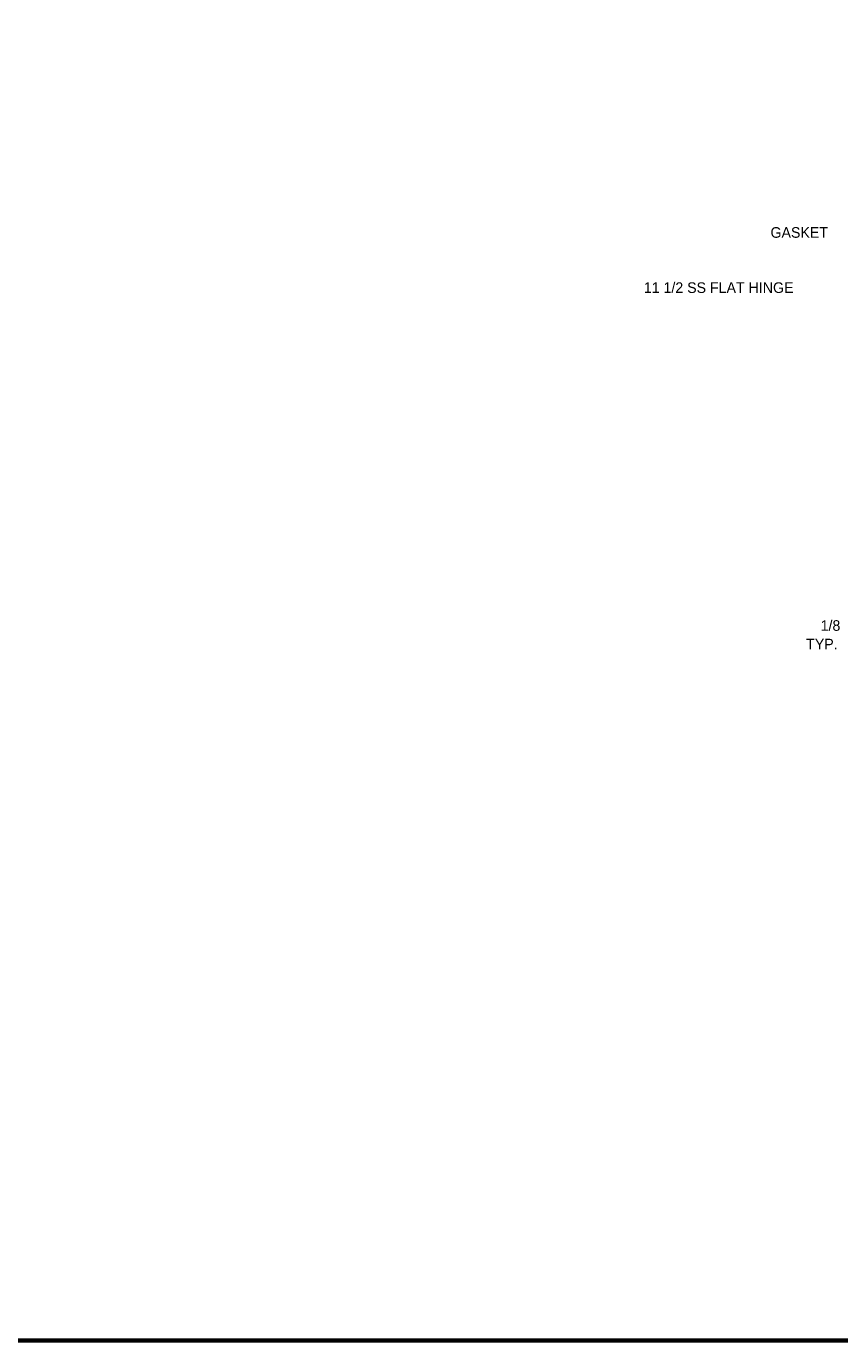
# Model space of a CAD drawing. Extents: x -0.9 to 70.3, y -1.7 to 44.7.
# Tile 3 of 5: x 29.7 to 44, y -1.7 to 21.5. Entities that reach past the tile are written whole.
import ezdxf

# ---------------------------------------------------------------- set-up
doc = ezdxf.new("R2010")
doc.units = 0
doc.header["$LTSCALE"] = 1.5
doc.header["$MEASUREMENT"] = 0
doc.layers.get('0').update_dxf_attribs({"linetype": 'CONTINUOUS'})
doc.layers.add('TITLE', color=1, linetype='CONTINUOUS')
doc.dimstyles.get("Standard").update_dxf_attribs({"dimtxt": 0.18, "dimasz": 0.18, "dimexe": 0.18, "dimexo": 0.0625, "dimgap": 0.09, "dimtad": 0, "dimtih": 1, "dimtoh": 1, "dimdec": 4, "dimzin": 0, "dimdsep": 46, "dimtxsty": 'Standard', "dimcen": 0.09, "dimadec": 0, "dimazin": 0, "dimtfac": 1, "dimtdec": 4, "dimtofl": 0, "dimtmove": 0, "dimatfit": 3, "dimfxl": 0, "dimtolj": 1, "dimtzin": 0, "dimarcsym": 0})

# ---------------------------------------------------------------- blocks, each defined once
blk = doc.blocks.new('*D26')
at = {"color": 0, "lineweight": -2}
for p, q in [((44.475, 11.664), (44.475, 11.852)), ((46.14, 11.477), (44.225, 11.477)), ((46.14, 11.352), (44.225, 11.352)), ((44.475, 11.164), (44.475, 10.977)), ((44.475, 10.977), (44.288, 10.977))]:
    blk.add_line(p, q, dxfattribs=at)
at = {"color": 0}
for points in [[(44.444, 11.664), (44.507, 11.664), (44.475, 11.477)], [(44.444, 11.164), (44.507, 11.164), (44.475, 11.352)]]:
    blk.add_solid(points, dxfattribs=at)
at = {"color": 0, "insert": (43.882, 10.977), "char_height": 0.187, "attachment_point": 5}
blk.add_mtext('\\A1;1/8', dxfattribs=at)

msp = doc.modelspace()

# ---------------------------------------------------------------- linework, layer by layer
at = {"layer": 'TITLE'}
for points in [[(70.2739, 44.7451), (-0.8501, 44.7451), (-0.8501, -1.6522), (70.2739, -1.6522)], [(70.2517, 44.7229), (-0.8279, 44.7229), (-0.8279, -1.63), (70.2517, -1.63)], [(70.2295, 44.7007), (-0.8056, 44.7007), (-0.8056, -1.6077), (70.2295, -1.6077)]]:
    msp.add_lwpolyline(points, close=True, dxfattribs=at)

# ---------------------------------------------------------------- texts
for s, p in [('GASKET', (42.8234, 17.8173)), ('11 1/2 SS FLAT HINGE', (40.5885, 16.8443)), ('TYP.', (43.4527, 10.558))]:
    msp.add_text(s, height=0.187).set_placement(p)

# ---------------------------------------------------------------- dimensions: what is measured, and where the dimension line sits
dim = msp.add_linear_dim(base=(44.4753, 11.3517), p1=(46.2651, 11.4767), p2=(46.2651, 11.3517), angle=90, dimstyle='Standard', override={"dimtxt": 0.187, "dimasz": 0.1875, "dimexe": 0.25, "dimexo": 0.125, "dimgap": 0.1875, "dimdec": 3, "dimlunit": 5, "dimcen": 0.09375, "dimatfit": 0, "dimfrac": 2})
dim.commit()
dim.dimension.update_dxf_attribs({"geometry": '*D26', "text_midpoint": (43.8822, 10.9767)})

doc.saveas('drawing.dxf')
